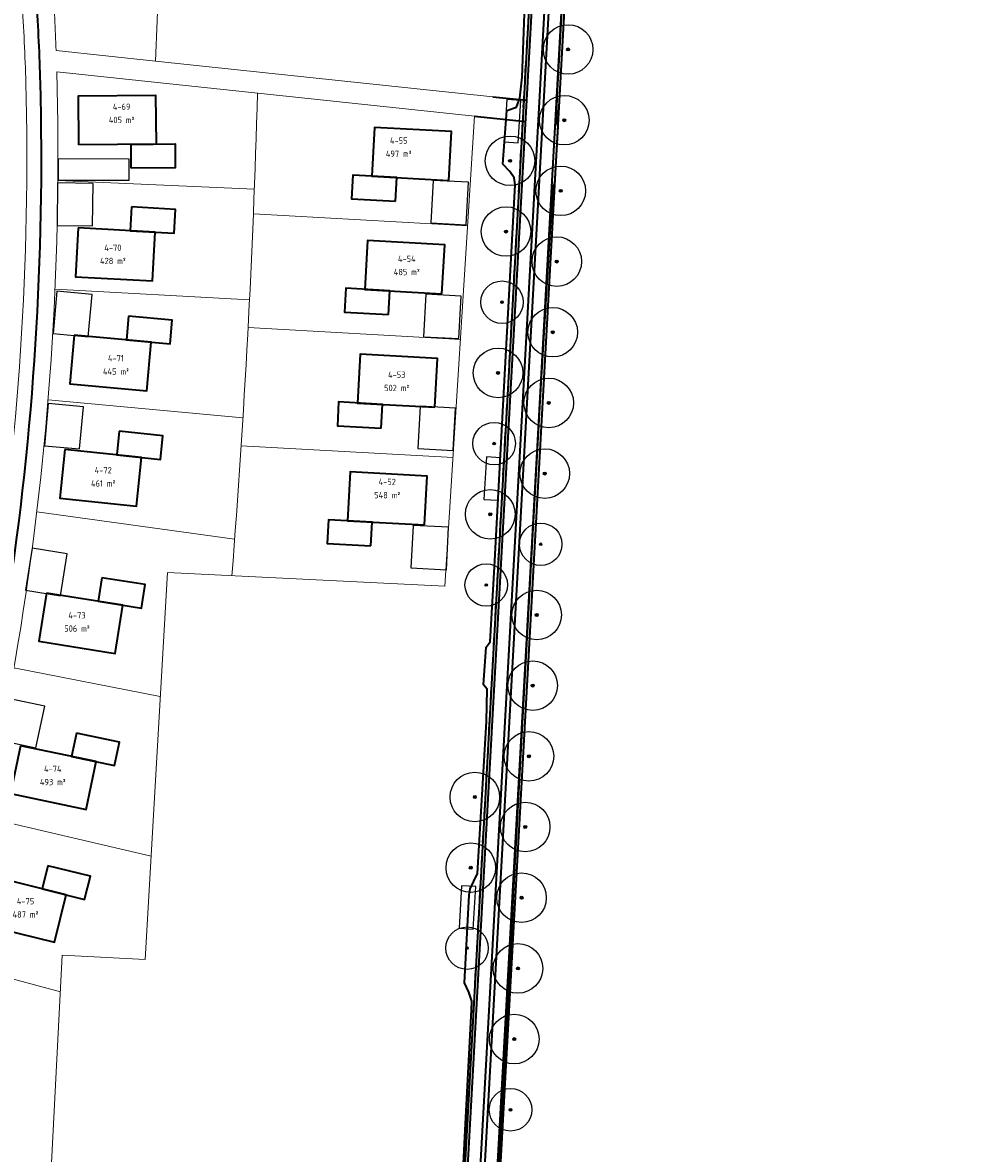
# Model space of a CAD drawing. Extents: x 168179 to 170299, y 448694 to 449599.
# Tile 19 of 32: x 168607 to 168741, y 449027 to 449187. Entities that reach past the tile are written whole.
import ezdxf
from ezdxf.enums import TextEntityAlignment as Align

# ---------------------------------------------------------------- set-up
doc = ezdxf.new("R2010")
doc.units = 0
doc.linetypes.add('NLCS-HIDDEN', pattern=[4, 2, -2])
doc.layers.get('0').update_dxf_attribs({"lineweight": 0})
for name, color, linetype, lineweight in [('N-WE-KG-GRENS_SECTIE-G', 210, 'NLCS-HIDDEN', 35), ('N-WE-VH-VERHARDING-G', 252, 'Continuous', 35), ('N-WE-VH-VERHARDING_ASFALT-O', 252, 'Continuous', 18), ('N-WE-VH-VERHARDING_ASFALT_ROOD-G', 10, 'Continuous', 35), ('N-WE-VH-VERHARDING_ASFALT_ROOD-O', 10, 'Continuous', 18), ('N04-WE-VH-GOOT-O', 170, 'Continuous', 18), ('N04-WE-VH-KANTOPSLUITING_ACHTERKANTBAND-G', 50, 'Continuous', 35), ('N4-WE-OG-KADASTRAAL_KAVELNUMMER-T18', 7, 'Continuous', 18), ('N4-WE-OG-WEG_PARKEERPLAATS_OPENBAAR-G', 253, 'Continuous', 25), ('N4-WE-OG-WEG_PARKEERPLAATS_PRIVE-G', 253, 'Continuous', 25), ('N8-WE-OG-KADASTRAAL_KAVELNUMMER-T18', 7, 'Continuous', 18), ('N8-WE-OG-KADASTRAAL_KAVELOPPERVLAK-T18', 10, 'Continuous', 18), ('R-WE-VH-KANTVERHARDING-G', 210, 'Continuous', 35)]:
    doc.layers.add(name, color=color, linetype=linetype, lineweight=lineweight)
for name, color, linetype, lineweight, true_color in [('N04-WE-KG-KADASTRAAL-O', 150, 'Continuous', 18, 0x007fff), ('N4-PV-GR-BOOM-S', 3, 'Continuous', 25, 0x00ff00), ('N4-WE-KG-GRENS_KADASTRAAL-G', 150, 'Continuous', 18, 0x007fff), ('N4-WE-KG-KADASTRAAL_BEBOUWING-G', 1, 'Continuous', 35, 0xff0000)]:
    doc.layers.add(name, color=color, linetype=linetype, lineweight=lineweight, true_color=true_color)
doc.styles.add('NLCS-ISO-M1000-T18', font='NLCS-ISO.ttf', dxfattribs={"height": 1.8})

# ---------------------------------------------------------------- blocks, each defined once
blk = doc.blocks.new('an-bb-sn-opp')
at = {"layer": 'N8-WE-OG-KADASTRAAL_KAVELNUMMER-T18', "style": 'NLCS-ISO-M1000-T18'}
blk.add_attdef('NUMMER', text='', height=1.8, dxfattribs=at).set_placement((0, 1.87), align=Align.MIDDLE)
at = {"layer": 'N8-WE-OG-KADASTRAAL_KAVELOPPERVLAK-T18', "style": 'NLCS-ISO-M1000-T18'}
blk.add_attdef('OPPERVLAK', text='', height=1.8, dxfattribs=at).set_placement((0, -1.87), align=Align.MIDDLE)
blk = doc.blocks.new('SGR-BOOM_01')
at = {"ltscale": 0.1}
h = blk.add_hatch(color=256, dxfattribs=at)
edge = h.paths.add_edge_path()
edge.add_arc((0, 0), 0.15, 0, 360)
for radius in [2.5, 0.045]:
    blk.add_circle((0, 0), radius)
blk.add_circle((0, 0), 0.15, dxfattribs=at)

msp = doc.modelspace()

# ---------------------------------------------------------------- linework, layer by layer
at = {"layer": 'N-WE-KG-GRENS_SECTIE-G'}
msp.add_lwpolyline([(168685.76, 449312.78), (168669.55, 449019.54, -0.099335), (168562.46, 449036.57, 0.071724), (168485.34, 449053.2, -0.015524), (168492.35, 449025.86), (168485.08, 449024.24, 0.012724), (168479.7, 449045.74, 0.030357), (168454.27, 449119.72, -0.061192), (168436.21, 449185.1), (168437.15, 449185.24), (168435.21, 449201.7), (168434.26, 449201.62, -0.067274), (168437.75, 449276.05), (168445.08, 449274.71, 0.01497), (168442.64, 449258.69, 0.087848), (168535.02, 449285.65, -0.141513)], format="xyb", close=True, dxfattribs=at)
at = {"layer": 'N-WE-KG-GRENS_SECTIE-G', "flags": 128}
msp.add_lwpolyline([(168669.55, 449019.54, -0.099335), (168562.46, 449036.57, 0.071724), (168485.34, 449053.2, -0.015524), (168492.35, 449025.86, -0.020346), (168498.76, 448990.4, -0.157972), (168668.14, 448972.34, -0.025649), (168668.23, 448995.66)], format="xyb", close=True, dxfattribs=at)
at = {"layer": 'N-WE-VH-VERHARDING-G', "flags": 128}
for points in [[(168704.35, 449558.25), (168673.22, 448995.39, 0.135498), (168698.38, 448879.67), (168712.25, 448853.26, -0.052646), (168732.61, 448802.03, -0.060721), (168740.57, 448750), (168740.84, 448741.19)], [(168704.35, 449558.25), (168673.22, 448995.39, 0.135498), (168698.38, 448879.67), (168712.25, 448853.26, -0.052646), (168732.61, 448802.03, -0.060721), (168740.57, 448750), (168740.84, 448741.19)], [(168696.04, 449498.63), (168668.23, 448995.66, 0.135498), (168693.96, 448877.35), (168707.82, 448850.93, -0.052646), (168727.8, 448800.68, -0.060721), (168735.57, 448749.85), (168735.84, 448741.03)], [(168696.04, 449498.63), (168668.23, 448995.66, 0.135498), (168693.96, 448877.35), (168707.82, 448850.93, -0.052646), (168727.8, 448800.68, -0.060721), (168735.57, 448749.85), (168735.84, 448741.03)]]:
    msp.add_lwpolyline(points, format="xyb", dxfattribs=at)
at = {"layer": 'N-WE-VH-VERHARDING_ASFALT-O'}
for points in [[(168702.15, 449558.37), (168701.55, 449558.41), (168670.42, 448995.54, 0.135498), (168695.9, 448878.37), (168709.77, 448851.95, -0.052646), (168729.91, 448801.27, -0.060721), (168737.77, 448749.91), (168738.04, 448741.1), (168738.64, 448741.12), (168738.37, 448749.93, 0.060721), (168730.49, 448801.43, 0.052646), (168710.3, 448852.23), (168696.43, 448878.65, -0.135498), (168671.02, 448995.51)], [(168704.35, 449558.25), (168703.95, 449558.28), (168672.82, 448995.41, 0.135498), (168698.03, 448879.49), (168711.9, 448853.07, -0.052646), (168732.23, 448801.92, -0.060721), (168740.17, 448749.99), (168740.44, 448741.17), (168740.84, 448741.19), (168740.57, 448750, 0.060721), (168732.61, 448802.03, 0.052646), (168712.25, 448853.26), (168698.38, 448879.67, -0.135498), (168673.22, 448995.39)], [(168696.44, 449498.65, 0.000368), (168696.04, 449498.63), (168668.23, 448995.66, 0.135498), (168693.96, 448877.35), (168707.82, 448850.93, -0.052646), (168727.8, 448800.68, -0.060721), (168735.57, 448749.85), (168735.84, 448741.03), (168736.24, 448741.05), (168735.97, 448749.86, 0.060721), (168728.18, 448800.79, 0.052646), (168708.18, 448851.12), (168694.31, 448877.53, -0.135498), (168668.63, 448995.64)]]:
    msp.add_lwpolyline(points, format="xyb", close=True, dxfattribs=at)
at = {"layer": 'N-WE-VH-VERHARDING_ASFALT_ROOD-G'}
for points in [[(168701.55, 449558.41), (168670.42, 448995.54, 0.135498), (168695.9, 448878.37), (168709.77, 448851.95, -0.052646), (168729.91, 448801.27, -0.060721), (168737.77, 448749.91), (168738.04, 448741.1)], [(168702.15, 449558.37), (168671.02, 448995.51, 0.135498), (168696.43, 448878.65), (168710.3, 448852.23, -0.052646), (168730.49, 448801.43, -0.060721), (168738.37, 448749.93), (168738.64, 448741.12)], [(168703.95, 449558.28), (168672.82, 448995.41, 0.135498), (168698.03, 448879.49), (168711.9, 448853.07, -0.052646), (168732.23, 448801.92, -0.060721), (168740.17, 448749.99), (168740.44, 448741.17)], [(168696.44, 449498.65), (168668.63, 448995.64, 0.135498), (168694.31, 448877.53), (168708.18, 448851.12, -0.052646), (168728.18, 448800.79, -0.060721), (168735.97, 448749.86), (168736.24, 448741.05)]]:
    msp.add_lwpolyline(points, format="xyb", dxfattribs=at)
at = {"layer": 'N-WE-VH-VERHARDING_ASFALT_ROOD-G', "flags": 128}
msp.add_lwpolyline([(168179.09, 449328.77), (168283.58, 449324.29, -0.02075), (168362.26, 449317.5, -0.028118), (168425.5, 449305.4), (168442.32, 449300.92), (168444.72, 449300.28, -0.251205), (168625.76, 449489.19), (168621.81, 449509.18, 0.015854), (168619.41, 449519.93), (168622.9, 449520.81, -0.006697), (168625.43, 449509.97), (168629.31, 449490.31, -0.062019), (168696.65, 449502.37), (168696.44, 449498.65, 0.516768), (168458.94, 449121.65, -0.030357), (168484.57, 449047.09, -0.090321), (168498.8, 448889.84)], format="xyb", dxfattribs=at)
at = {"layer": 'N-WE-VH-VERHARDING_ASFALT_ROOD-O'}
for points in [[(168701.55, 449558.41), (168699.75, 449558.51), (168696.65, 449502.37), (168696.44, 449498.65), (168668.63, 448995.64, 0.135498), (168694.31, 448877.53), (168708.18, 448851.12, -0.052646), (168728.18, 448800.79, -0.060721), (168735.97, 448749.86), (168736.24, 448741.05), (168738.04, 448741.1), (168737.77, 448749.91, 0.060721), (168729.91, 448801.27, 0.052646), (168709.77, 448851.95), (168695.9, 448878.37, -0.135498), (168670.42, 448995.54)], [(168703.95, 449558.28), (168702.15, 449558.37), (168671.02, 448995.51, 0.135498), (168696.43, 448878.65), (168710.3, 448852.23, -0.052646), (168730.49, 448801.43, -0.060721), (168738.37, 448749.93), (168738.64, 448741.12), (168740.44, 448741.17), (168740.17, 448749.99, 0.060721), (168732.23, 448801.92, 0.052646), (168711.9, 448853.07), (168698.03, 448879.49, -0.135498), (168672.82, 448995.41)]]:
    msp.add_lwpolyline(points, format="xyb", close=True, dxfattribs=at)
at = {"layer": 'N04-WE-KG-KADASTRAAL-O'}
msp.add_lwpolyline([(168677.66, 449292.02, 0.012535), (168678.91, 449310.39, 0.052161), (168622.12, 449308.96, 0.04373), (168611.75, 449235.5, 0.02587), (168611.75, 449192.07, -0.005353), (168612.17, 449183.04), (168626.19, 449181.55), (168626.67, 449193.08), (168627.36, 449209.22), (168642.23, 449208.49), (168673.14, 449206.97, 0.001728), (168674.85, 449238.06), (168677.66, 449292.04)], format="xyb", dxfattribs=at)
at = {"layer": 'N04-WE-KG-KADASTRAAL-O', "flags": 128}
msp.add_lwpolyline([(168626.19, 449181.55), (168673.86, 449176.5)], dxfattribs=at)
msp.add_lwpolyline([(168671.26, 449173.76), (168612.27, 449180.01, -0.090747), (168589.2, 449029.81, 0.020792), (168611.46, 449024.97), (168613.05, 449055.25), (168624.75, 449054.65), (168627.89, 449109.28), (168667.07, 449107.39)], format="xyb", close=True, dxfattribs=at)
at = {"layer": 'N04-WE-VH-GOOT-O'}
msp.add_lwpolyline([(168618.68, 449313.54, 0.07387), (168607.5, 449187.86, -0.00967), (168607.96, 449176.25, -0.091364), (168583.63, 449027.58)], format="xyb", dxfattribs=at)
at = {"layer": 'N04-WE-VH-KANTOPSLUITING_ACHTERKANTBAND-G', "flags": 128}
for points in [[(168617.85, 449310.01, -0.001972), (168619.99, 449310.31, 0.072203), (168609.51, 449187.98, -0.00967), (168609.98, 449176.29, -0.088864), (168586.91, 449030.81, -0.00185), (168584.96, 449031.34)], [(168669.55, 449019.54, -0.078329), (168584.3, 449029.47, -0.078329)]]:
    msp.add_lwpolyline(points, format="xyb", dxfattribs=at)
for points in [[(168673.86, 449176.5), (168678.6, 449176)], [(168671.26, 449173.76), (168678.43, 449173)]]:
    msp.add_lwpolyline(points, dxfattribs=at)
at = {"layer": 'N4-WE-KG-GRENS_KADASTRAAL-G', "flags": 128}
msp.add_lwpolyline([(168640.62, 449177.01, -0.012435), (168637, 449108.84)], format="xyb", dxfattribs=at)
for points in [[(168640.17, 449163.45), (168612.42, 449164.68)], [(168640.03, 449159.96), (168670.28, 449158.28)], [(168639.48, 449147.81), (168612.03, 449149.33)], [(168639.28, 449143.89), (168669.27, 449142.23)], [(168638.56, 449131.13), (168611.05, 449133.7)], [(168638.31, 449127.17), (168668.22, 449125.52)], [(168637.39, 449114), (168609.46, 449117.88)], [(168626.88, 449091.79), (168606.23, 449095.82)], [(168625.59, 449069.25), (168602.02, 449074.73)], [(168612.78, 449050.07), (168596.87, 449054.37)]]:
    msp.add_lwpolyline(points, dxfattribs=at)
at = {"layer": 'N4-WE-KG-KADASTRAAL_BEBOUWING-G', "flags": 128}
for points in [[(168615.39, 449169.71), (168615.33, 449176.61), (168626.23, 449176.71), (168626.29, 449169.81)], [(168667.63, 449164.68), (168668.02, 449171.57), (168657.13, 449172.17), (168656.75, 449165.28)], [(168622.8, 449166.42), (168622.77, 449169.78), (168628.97, 449169.83), (168629, 449166.47)], [(168660.08, 449161.73), (168660.27, 449165.09), (168654.08, 449165.43), (168653.89, 449162.08)], [(168622.84, 449160.93), (168622.66, 449157.57), (168628.85, 449157.24), (168629.03, 449160.59)], [(168615.29, 449157.97), (168614.92, 449151.08), (168625.8, 449150.49), (168626.17, 449157.38)], [(168666.66, 449148.68), (168667.04, 449155.57), (168656.16, 449156.18), (168655.78, 449149.29)], [(168659.11, 449145.74), (168659.29, 449149.09), (168653.1, 449149.44), (168652.91, 449146.08)], [(168622.4, 449145.5), (168622.1, 449142.15), (168628.28, 449141.61), (168628.58, 449144.95)], [(168614.75, 449142.8), (168614.14, 449135.93), (168625, 449134.97), (168625.61, 449141.84)], [(168665.63, 449132.64), (168666.01, 449139.53), (168655.13, 449140.13), (168654.75, 449133.24)], [(168658.08, 449129.69), (168658.26, 449133.05), (168652.07, 449133.39), (168651.89, 449130.03)], [(168621.1, 449129.26), (168620.76, 449125.92), (168626.92, 449125.28), (168627.27, 449128.62)], [(168613.42, 449126.68), (168612.7, 449119.82), (168623.54, 449118.69), (168624.26, 449125.55)], [(168664.19, 449116.01), (168664.57, 449122.9), (168653.69, 449123.5), (168653.31, 449116.61)], [(168656.63, 449113.06), (168656.82, 449116.42), (168650.63, 449116.76), (168650.44, 449113.41)], [(168618.65, 449108.55), (168618.12, 449105.23), (168624.24, 449104.26), (168624.77, 449107.58)], [(168610.83, 449106.39), (168609.74, 449099.58), (168620.51, 449097.87), (168621.59, 449104.68)], [(168615.06, 449086.59), (168614.37, 449083.3), (168620.44, 449082.04), (168621.13, 449085.32)], [(168607.15, 449084.81), (168605.74, 449078.06), (168616.41, 449075.83), (168617.82, 449082.58)], [(168611, 449067.87), (168610.19, 449064.61), (168616.21, 449063.12), (168617.02, 449066.38)], [(168603.03, 449066.39), (168601.37, 449059.69), (168611.95, 449057.07), (168613.61, 449063.76)]]:
    msp.add_lwpolyline(points, close=True, dxfattribs=at)
at = {"layer": 'N4-WE-OG-WEG_PARKEERPLAATS_OPENBAAR-G', "flags": 128}
for points in [[(168675.8, 449176.1), (168675.44, 449170.11), (168677.43, 449169.99), (168677.8, 449175.98)], [(168672.93, 449125.62), (168672.57, 449119.63), (168674.56, 449119.51), (168674.93, 449125.5)], [(168669.43, 449065.04), (168669.07, 449059.05), (168671.06, 449058.93), (168671.43, 449064.92)]]:
    msp.add_lwpolyline(points, close=True, dxfattribs=at)
at = {"layer": 'N4-WE-OG-WEG_PARKEERPLAATS_PRIVE-G', "flags": 128}
for points in [[(168612.49, 449167.72), (168612.48, 449164.72), (168622.48, 449164.7), (168622.49, 449167.7)], [(168670.06, 449158.43), (168670.4, 449164.42), (168665.4, 449164.69), (168665.07, 449158.7)], [(168612.4, 449164.33), (168612.32, 449158.33), (168617.32, 449158.26), (168617.4, 449164.26)], [(168612.3, 449149.05), (168611.75, 449143.07), (168616.73, 449142.61), (168617.28, 449148.59)], [(168669.02, 449142.33), (168669.35, 449148.33), (168664.36, 449148.6), (168664.03, 449142.61)], [(168611.07, 449133.18), (168610.52, 449127.2), (168615.5, 449126.75), (168616.05, 449132.72)], [(168668.26, 449126.54), (168668.59, 449132.53), (168663.6, 449132.81), (168663.27, 449126.82)], [(168667.28, 449109.69), (168667.6, 449115.68), (168662.61, 449115.95), (168662.28, 449109.96)], [(168608.81, 449112.73), (168607.87, 449106.81), (168612.81, 449106.02), (168613.75, 449111.95)], [(168609.34, 449084.55), (168610.57, 449090.42), (168605.67, 449091.45), (168604.45, 449085.57)]]:
    msp.add_lwpolyline(points, close=True, dxfattribs=at)
at = {"layer": 'R-WE-VH-KANTVERHARDING-G'}
for points in [[(168692.31, 449344.04), (168689.64, 449299.28), (168688.09, 449269.35), (168685.96, 449233.82), (168685.75, 449231.3), (168685.57, 449227.17), (168685.42, 449224.58), (168684.22, 449201.48), (168682.88, 449176.53), (168682.76, 449173), (168683.03, 449172.29), (168682.53, 449164.14), (168682.26, 449163.72), (168680.62, 449136.08), (168679.14, 449109.6), (168677.93, 449087.1), (168676.89, 449067.58), (168675.09, 449032.45), (168673.67, 449004.83)], [(168668.69, 449005.96), (168669.92, 449030.5), (168670.83, 449047.54), (168670.87, 449048.74), (168670.45, 449050.01), (168669.85, 449051.32), (168670.5, 449063.73), (168670.62, 449064.59), (168671.68, 449066.79), (168672.96, 449088.24), (168673.04, 449092.82), (168672.53, 449093.41), (168672.91, 449098.73), (168673.47, 449099.49), (168674.07, 449110.12), (168675.5, 449136.44), (168676.97, 449164.08), (168676.83, 449165.05), (168676.25, 449165.93), (168675.26, 449166.96), (168675.81, 449174.57), (168677.16, 449175.04), (168677.66, 449176.28), (168677.97, 449179.25), (168678.87, 449203.6)]]:
    msp.add_lwpolyline(points, dxfattribs=at)

# ---------------------------------------------------------------- block references
at = {"layer": 'N4-PV-GR-BOOM-S'}
for p, xscale, yscale, zscale, rotation in [((168684.47, 449183.18), 1.4, 1.4, 1.4, 266.7891068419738), ((168683.92, 449173.19), 1.4, 1.4, 1.4, 267.2510473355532), ((168676.27, 449167.45), 1.4, 1.4, 1.4, 86.39006603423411), ((168683.43, 449163.21), 1.399999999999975, 1.399999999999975, 1.399999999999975, 266.7529450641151), ((168675.7, 449157.46), 1.4, 1.4, 1.4, 86.8026514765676), ((168682.87, 449153.22), 1.399999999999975, 1.399999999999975, 1.399999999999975, 266.7529450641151), ((168682.3, 449143.24), 1.399999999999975, 1.399999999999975, 1.399999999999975, 266.7529450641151), ((168674.58, 449137.49), 1.4, 1.4, 1.4, 86.8026514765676), ((168681.73, 449133.25), 1.399999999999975, 1.399999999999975, 1.399999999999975, 266.7529450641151), ((168681.17, 449123.27), 1.399999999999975, 1.399999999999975, 1.399999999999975, 266.7529450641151), ((168673.47, 449117.52), 1.4, 1.4, 1.4, 86.8026514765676), ((168680.03, 449103.3), 1.399999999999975, 1.399999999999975, 1.399999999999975, 266.7529450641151), ((168679.47, 449093.32), 1.399999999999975, 1.399999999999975, 1.399999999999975, 266.7529450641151), ((168678.93, 449083.33), 1.399999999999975, 1.399999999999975, 1.399999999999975, 267.0344148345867), ((168671.3, 449077.58), 1.399999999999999, 1.399999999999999, 1.399999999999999, 86.71310716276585), ((168678.41, 449073.35), 1.399999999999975, 1.399999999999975, 1.399999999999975, 267.0344148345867), ((168670.73, 449067.6), 1.399999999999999, 1.399999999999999, 1.399999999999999, 86.71310716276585), ((168677.89, 449063.36), 1.399999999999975, 1.399999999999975, 1.399999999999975, 267.0344148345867), ((168677.38, 449053.37), 1.399999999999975, 1.399999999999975, 1.399999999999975, 267.0344148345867), ((168676.86, 449043.39), 1.399999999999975, 1.399999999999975, 1.399999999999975, 267.0344148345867)]:
    msp.add_blockref('SGR-BOOM_01', p, dxfattribs=dict(at, xscale=xscale, yscale=yscale, zscale=zscale, rotation=rotation))
at = {"layer": 'N4-PV-GR-BOOM-S', "xscale": 1.2, "yscale": 1.2, "zscale": 1.2}
for p in [(168675.14, 449147.48), (168674.02, 449127.51), (168680.6, 449113.29), (168672.91, 449107.54), (168670.2, 449056.23), (168676.34, 449033.4)]:
    msp.add_blockref('SGR-BOOM_01', p, dxfattribs=at)
at = {"layer": 'N4-WE-OG-KADASTRAAL_KAVELNUMMER-T18', "xscale": 0.5, "yscale": 0.5, "zscale": 0.5}
for p, values in [((168621.43, 449174.16), {'NUMMER': '4-69', 'OPPERVLAK': '405 m²'}), ((168660.55, 449169.38), {'NUMMER': '4-55', 'OPPERVLAK': '497 m²'}), ((168620.2, 449154.24), {'NUMMER': '4-70', 'OPPERVLAK': '428 m²'}), ((168661.69, 449152.68), {'NUMMER': '4-54', 'OPPERVLAK': '485 m²'}), ((168620.63, 449138.63), {'NUMMER': '4-71', 'OPPERVLAK': '445 m²'}), ((168660.27, 449136.3), {'NUMMER': '4-53', 'OPPERVLAK': '502 m²'}), ((168618.83, 449122.81), {'NUMMER': '4-72', 'OPPERVLAK': '461 m²'}), ((168658.93, 449121.16), {'NUMMER': '4-52', 'OPPERVLAK': '548 m²'}), ((168615.13, 449102.32), {'NUMMER': '4-73', 'OPPERVLAK': '506 m²'}), ((168611.71, 449080.63), {'NUMMER': '4-74', 'OPPERVLAK': '493 m²'}), ((168607.86, 449061.93), {'NUMMER': '4-75', 'OPPERVLAK': '487 m²'})]:
    msp.add_blockref('an-bb-sn-opp', p, dxfattribs=at).add_auto_attribs(values)

doc.saveas('drawing.dxf')
